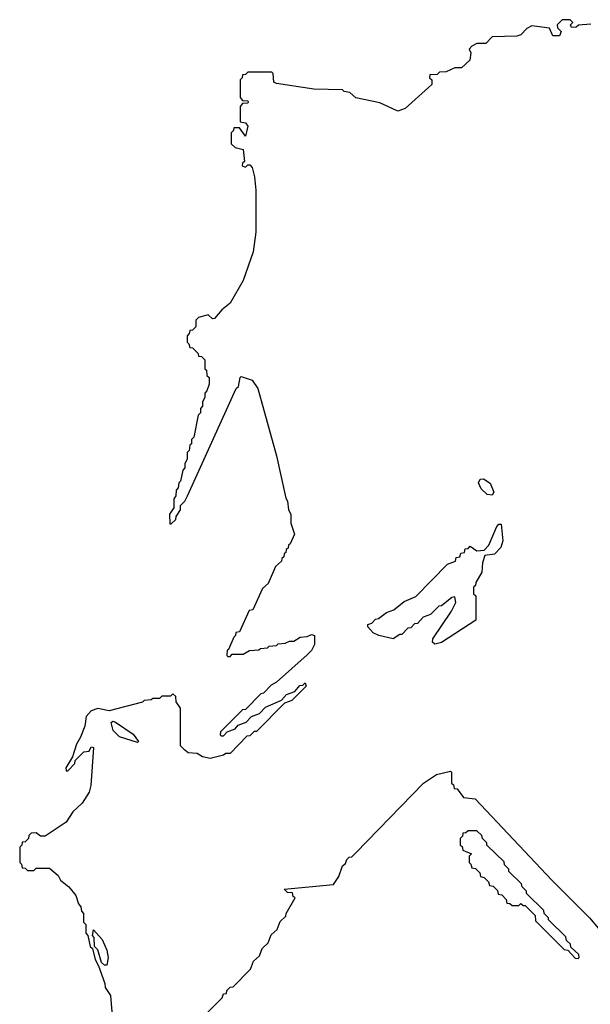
# Model space of a CAD drawing. Extents: x 2708302 to 2968450, y 494490 to 722710.
# Tile 16 of 256: x 2767950 to 2770540, y 597162 to 601628. Entities that reach past the tile are written whole.
import ezdxf

# ---------------------------------------------------------------- set-up
doc = ezdxf.new("R2010")
doc.units = 0

msp = doc.modelspace()

# ---------------------------------------------------------------- linework, layer by layer
at = {"layer": '0CON20XD'}
for points in [[(2770541.7, 601608.3), (2770486.7, 601603.3), (2770475, 601594), (2770455, 601592.5), (2770450, 601605), (2770460, 601615), (2770448.3, 601628.3), (2770411.7, 601628.3), (2770390, 601605), (2770391.7, 601591.7), (2770407.5, 601575), (2770400, 601555), (2770370, 601555), (2770355, 601590), (2770275, 601600), (2770251.7, 601588.3), (2770225, 601560), (2770207, 601553), (2770095, 601550), (2770065, 601520), (2770025, 601520), (2770001.7, 601508.3), (2769990, 601495), (2769998, 601478), (2769993.8, 601445), (2769955, 601410), (2769925, 601410), (2769885, 601392.5), (2769855, 601390), (2769845, 601380), (2769811.7, 601378.3), (2769810, 601365), (2769820, 601355), (2769820, 601335), (2769700, 601225), (2769666.4, 601213.6), (2769585, 601250.6), (2769475, 601274), (2769448.3, 601298.3), (2769423.3, 601303.3), (2769415, 601310), (2769285, 601313.8), (2769115, 601338.8), (2769103.3, 601345), (2769100, 601385), (2769095, 601390), (2768985, 601390), (2768975, 601380), (2768961.7, 601378.3), (2768960, 601365), (2768950, 601355), (2768950, 601275), (2768961.7, 601261.7), (2768985, 601260), (2768987.5, 601255), (2768985, 601250), (2768961.7, 601248.3), (2768950, 601235), (2768950, 601165), (2768975, 601160), (2768986.2, 601145), (2768975, 601100), (2768948.3, 601138.3), (2768921.7, 601138.3), (2768920, 601125), (2768910, 601115), (2768910, 601065), (2768928.3, 601048.3), (2768965, 601040), (2768970, 600985), (2768961.7, 600978.3), (2768960, 600965), (2768975, 600960), (2768985, 600970), (2768995, 600970), (2769005, 600957.5), (2769015.8, 600915), (2769022.5, 600855), (2769022.5, 600665), (2769010, 600575), (2768963.9, 600446.1), (2768905, 600343.3), (2768867.6, 600312.4), (2768835, 600273.8), (2768825, 600271.2), (2768805, 600290), (2768761.7, 600278.3), (2768750, 600265), (2768750, 600235), (2768735, 600220), (2768721.7, 600218.3), (2768720, 600205), (2768710, 600195), (2768710, 600165), (2768718.3, 600158.3), (2768721.7, 600141.7), (2768735, 600140), (2768760, 600115), (2768761.7, 600101.7), (2768775, 600100), (2768790, 600085), (2768790, 600045), (2768798.3, 600038.3), (2768800, 600015), (2768810, 600005), (2768810, 599975), (2768800, 599945), (2768790, 599935), (2768790, 599915), (2768780, 599895), (2768780, 599875), (2768770, 599865), (2768770, 599845), (2768760, 599835), (2768740, 599735), (2768730, 599725), (2768730, 599705), (2768721.7, 599698.3), (2768720, 599675), (2768710, 599665), (2768710, 599635), (2768700, 599615), (2768700, 599595), (2768690, 599585), (2768680, 599535), (2768671.7, 599528.3), (2768670, 599505), (2768660, 599495), (2768658.3, 599468.3), (2768650, 599455), (2768650, 599415), (2768630, 599385), (2768631.7, 599341.7), (2768638.3, 599341.7), (2768658.3, 599361.7), (2768660, 599375), (2768680, 599405), (2768680, 599425), (2768700, 599445), (2768711.7, 599468.3), (2768933.3, 599955), (2768942.5, 599965), (2768950, 600005), (2768955, 600010), (2769005, 599994), (2769030.8, 599955), (2769115, 599650), (2769158.3, 599458.3), (2769166.2, 599445), (2769170, 599405), (2769180, 599385), (2769180, 599345), (2769197.5, 599295), (2769178.3, 599251.7), (2769170, 599245), (2769168.3, 599231.7), (2769160, 599225), (2769158.3, 599211.7), (2769150, 599205), (2769148.3, 599191.7), (2769140, 599185), (2769138.3, 599171.7), (2769111.7, 599148.3), (2769078.3, 599071.7), (2769051.7, 599048.3), (2769008.3, 598951.7), (2768991.7, 598948.3), (2768948.3, 598851.7), (2768931.7, 598848.3), (2768930, 598835), (2768921.7, 598828.3), (2768898.3, 598771.7), (2768891.7, 598768.3), (2768890, 598745), (2768895, 598740), (2768905, 598740), (2768915, 598750), (2768965, 598750), (2768993, 598767), (2769035, 598770), (2769043, 598777), (2769075, 598780), (2769083, 598787), (2769115, 598790), (2769123, 598797), (2769155, 598800), (2769175, 598810), (2769195, 598810), (2769223, 598827), (2769255, 598830), (2769275, 598840), (2769287.5, 598835), (2769288.8, 598795), (2769275, 598767.5), (2769255, 598747.5), (2769116, 598624), (2769090.7, 598609.3), (2769056.4, 598573.6), (2769045, 598570), (2768975, 598500), (2768961.7, 598498.3), (2768861.7, 598398.3), (2768860, 598385), (2768865, 598380), (2768875, 598380), (2768891.7, 598398.3), (2768928.3, 598411.7), (2768941.7, 598428.3), (2768978.3, 598441.7), (2769001.7, 598468.3), (2769038.3, 598481.7), (2769065, 598510), (2769138.3, 598541.7), (2769161.7, 598568.3), (2769198.3, 598581.7), (2769221.7, 598608.3), (2769235, 598610), (2769245, 598620), (2769250, 598605), (2769185, 598540), (2769151.7, 598528.3), (2769025, 598400), (2769015, 598400), (2768995, 598380), (2768981.7, 598378.3), (2768905, 598300), (2768885, 598300), (2768875, 598292.5), (2768815, 598277.5), (2768780, 598285), (2768755, 598300), (2768715, 598302.5), (2768700, 598315)], [(2770095, 599472.5), (2770072.5, 599475), (2770045, 599500), (2770033, 599527), (2770040, 599545), (2770055.8, 599545.8), (2770085, 599526.2), (2770102.5, 599485), (2770095, 599472.5)], [(2769835, 598796.7), (2769823.3, 598805), (2769825, 598820), (2769910, 598945), (2769930, 598985), (2769925, 599010), (2769911.7, 599008.3), (2769865, 598970), (2769851.7, 598968.3), (2769815, 598930), (2769781.7, 598918.3), (2769755, 598890), (2769741.7, 598888.3), (2769725, 598870), (2769711.7, 598868.3), (2769685, 598840), (2769675, 598840), (2769645, 598820), (2769580, 598835), (2769555, 598846.7), (2769530, 598875), (2769530, 598885), (2769548.3, 598891.7), (2769565, 598910), (2769578.3, 598911.7), (2769615, 598940), (2769648.3, 598951.7), (2769695, 598990), (2769748.3, 599011.7), (2769891.7, 599158.3), (2769928.3, 599171.7), (2769931.7, 599188.3), (2769948.3, 599191.7), (2769951.7, 599208.3), (2769968.3, 599211.7), (2769971.7, 599228.3), (2769985, 599230), (2769995, 599240), (2770025, 599220), (2770058.3, 599221.7), (2770080, 599245), (2770115, 599330), (2770125, 599340), (2770135, 599340), (2770143.3, 599265), (2770134, 599235), (2770105.4, 599204.6), (2770061.7, 599198.3), (2770050, 599165), (2770047, 599123), (2770020, 599075), (2770018.3, 599061.7), (2770010, 599055), (2770010, 599025), (2770020, 599015), (2770020, 598905), (2769865, 598803.8), (2769835, 598796.7)], [(2768700, 598315), (2768680, 598335), (2768680, 598505), (2768660, 598535), (2768658.3, 598558.3), (2768645, 598570), (2768635, 598560), (2768595, 598560), (2768585, 598550), (2768555, 598550), (2768547, 598543), (2768515, 598540), (2768507, 598533), (2768356.4, 598493.6), (2768305, 598504.4), (2768275, 598492.9), (2768252.3, 598467.7), (2768245.7, 598424.3), (2768226.4, 598373.6), (2768208.3, 598341.7), (2768190, 598285), (2768160, 598235), (2768161.7, 598221.7), (2768168.3, 598221.7), (2768200, 598255), (2768201.7, 598268.3), (2768241.7, 598308.3), (2768265, 598310), (2768275, 598330), (2768285, 598327.5), (2768273.3, 598155), (2768266, 598125), (2768232.9, 598075), (2768191.4, 598035), (2768161.4, 597988.6), (2768065, 597925.8), (2768044.4, 597924.4), (2768025, 597940), (2768001.7, 597938.3), (2767991.7, 597928.3), (2767990, 597915), (2767975, 597900), (2767961.7, 597898.3), (2767960, 597885), (2767950, 597875), (2767950, 597805), (2767958.3, 597798.3), (2767961.7, 597781.7), (2767975, 597780), (2767985, 597770), (2768015, 597770), (2768025, 597780), (2768085, 597780), (2768125, 597746), (2768135.7, 597725.7), (2768173.8, 597695), (2768205.5, 597655.5), (2768217.5, 597617.5), (2768227.5, 597605), (2768230, 597585), (2768240, 597575), (2768240, 597535), (2768250, 597525), (2768250, 597485), (2768260, 597475), (2768270, 597425), (2768280, 597415), (2768292.5, 597365), (2768307.5, 597337.5), (2768337, 597257), (2768338.3, 597238.3), (2768361.7, 597201.7), (2768368.3, 597128.3)], [(2768485, 598350), (2768402.5, 598375), (2768374, 598405), (2768365, 598440), (2768373.3, 598446.7), (2768385, 598442.5), (2768465, 598387.5), (2768490, 598355), (2768485, 598350)], [(2768610, 596935), (2768868.3, 597191.7), (2768875, 597210), (2768888.3, 597211.7), (2768890, 597225), (2768905, 597240), (2768918.3, 597241.7), (2768998.3, 597321.7), (2769011.7, 597358.3), (2769038.3, 597381.7), (2769050, 597415), (2769078.3, 597441.7), (2769091.7, 597478.3), (2769118.3, 597501.7), (2769131.7, 597538.3), (2769158.3, 597561.7), (2769160, 597575), (2769200, 597645), (2769191.7, 597651.7), (2769188.3, 597668.3), (2769165, 597670), (2769150, 597685), (2769373.8, 597706.2), (2769398.3, 597741.7), (2769415, 597790), (2769428.3, 597801.7), (2769435, 597820), (2769445, 597830), (2769458.3, 597831.7), (2769475, 597850), (2769782.5, 598165), (2769842.5, 598205), (2769905, 598220), (2769910, 598215), (2769910, 598165), (2769918.3, 598158.3), (2769921.7, 598141.7), (2769935, 598140), (2769965, 598100), (2770016.7, 598095), (2770366, 597726), (2770536.7, 597555), (2770576.7, 597506.7)], [(2770485, 597370), (2770490, 597375), (2770488.3, 597388.3), (2770451.7, 597421.7), (2770450, 597435), (2770431.7, 597451.7), (2770428.3, 597468.3), (2770350, 597545), (2770350, 597555), (2770330, 597575), (2770328.3, 597588.3), (2770250, 597665), (2770250, 597675), (2770230, 597695), (2770228.3, 597708.3), (2770170, 597765), (2770170, 597775), (2770150, 597795), (2770148.3, 597808.3), (2770070, 597885), (2770070, 597895), (2770050, 597915), (2770048.3, 597928.3), (2770025, 597950), (2769985, 597950), (2769975, 597940), (2769961.7, 597938.3), (2769960, 597925), (2769950, 597915), (2769950, 597885), (2769958.3, 597878.3), (2769961.7, 597861.7), (2770000, 597845), (2769990, 597835), (2769990, 597805), (2769998.3, 597798.3), (2770001.7, 597781.7), (2770018.3, 597778.3), (2770038.3, 597758.3), (2770041.7, 597741.7), (2770058.3, 597738.3), (2770078.3, 597718.3), (2770081.7, 597701.7), (2770098.3, 597698.3), (2770118.3, 597678.3), (2770121.7, 597661.7), (2770138.3, 597658.3), (2770158.3, 597638.3), (2770161.7, 597621.7), (2770175, 597620), (2770185, 597610), (2770215, 597610), (2770225, 597620), (2770235, 597610), (2770245, 597610), (2770290, 597565), (2770291.7, 597541.7), (2770421.7, 597411.7), (2770438.3, 597408.3), (2770471.7, 597371.7), (2770485, 597370)], [(2768345, 597340), (2768335, 597340), (2768321.7, 597351.7), (2768305, 597410), (2768290, 597425), (2768287.5, 597465), (2768280, 597475), (2768285, 597500), (2768325, 597456.2), (2768345, 597407.5), (2768351.2, 597375), (2768345, 597340)]]:
    msp.add_lwpolyline(points, dxfattribs=at)

doc.saveas('drawing.dxf')
